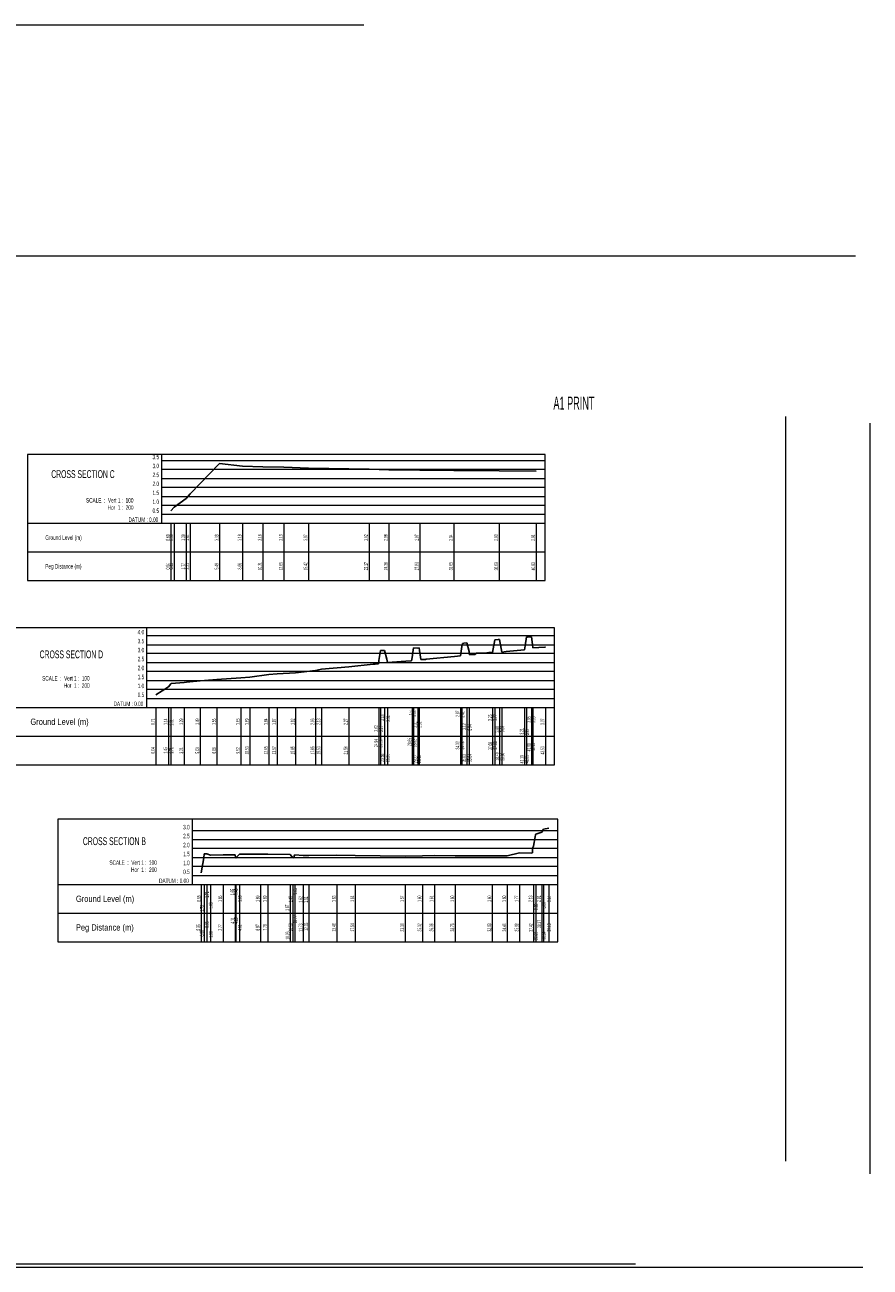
# Model space of a CAD drawing. Extents: x -154 to 271, y -55 to 278.
# Tile 9 of 9: x 44 to 271, y -55 to 278. Entities that reach past the tile are written whole.
import ezdxf
from ezdxf.enums import TextEntityAlignment as Align

# ---------------------------------------------------------------- set-up
doc = ezdxf.new("R2010")
doc.units = 0
for name, color, linetype in [('A1_VPM', 7, 'Continuous'), ('CAD', 7, 'Continuous'), ('GRID', 7, 'Continuous'), ('SECTION B', 7, 'Continuous'), ('SECTION C', 7, 'Continuous'), ('SECTION D', 7, 'Continuous')]:
    doc.layers.add(name, color=color, linetype=linetype)
doc.styles.add('Arial Narrow', font='arial.ttf', dxfattribs={"height": 1})

msp = doc.modelspace()

# ---------------------------------------------------------------- linework, layer by layer
at = {"layer": 'A1_VPM', "color": 7, "lineweight": 18}
for p, q in [((-144.93, 278.18), (135.07, 278.18)), ((248.03, 173.29), (248.03, -26.21)), ((207.88, -53.84), (-72.12, -53.84))]:
    msp.add_line(p, q, dxfattribs=at)
at = {"layer": 'GRID', "color": 7, "lineweight": 9}
for p, q in [((266.76, 216.2), (-135.25, 216.2)), ((270.71, -29.65), (270.71, 171.47)), ((-133.27, -54.65), (268.73, -54.65))]:
    msp.add_line(p, q, dxfattribs=at)
at = {"layer": 'SECTION B', "color": 7, "lineweight": 18}
for p, q in [((53.14, 65.36), (53.14, 32.53)), ((187.01, 65.36), (53.14, 65.36)), ((187.01, 32.53), (187.01, 65.36)), ((53.14, 32.53), (187.01, 32.53))]:
    msp.add_line(p, q, dxfattribs=at)
at = {"layer": 'SECTION B', "color": 3, "lineweight": 18}
for p, q in [((89.14, 47.89), (89.14, 65.36)), ((187.01, 62.29), (89.14, 62.29)), ((89.14, 59.89), (187.01, 59.89)), ((187.01, 57.49), (89.14, 57.49)), ((89.14, 55.09), (187.01, 55.09)), ((187.01, 52.69), (89.14, 52.69)), ((89.14, 50.29), (187.01, 50.29)), ((53.14, 47.89), (91.54, 47.89)), ((89.14, 47.89), (187.01, 47.89)), ((91.54, 47.89), (91.54, 40.21)), ((92.34, 47.89), (92.34, 40.21)), ((92.97, 47.89), (92.97, 40.21)), ((94.01, 47.89), (94.01, 40.21)), ((97.36, 47.89), (97.36, 40.21)), ((100.56, 47.89), (100.56, 40.21)), ((100.76, 47.89), (100.76, 40.21)), ((101.75, 47.89), (101.75, 40.21)), ((107.43, 47.89), (107.43, 40.21)), ((109.36, 47.89), (109.36, 40.21)), ((115.33, 47.89), (115.33, 40.21)), ((116.09, 47.89), (116.09, 40.21)), ((116.55, 47.89), (116.55, 40.21)), ((118.84, 47.89), (118.84, 40.21)), ((120.3, 47.89), (120.3, 40.21)), ((127.85, 47.89), (127.85, 40.21)), ((132.78, 47.89), (132.78, 40.21)), ((146.12, 47.89), (146.12, 40.21)), ((150.76, 47.89), (150.76, 40.21)), ((153.97, 47.89), (153.97, 40.21)), ((159.57, 47.89), (159.57, 40.21)), ((169.49, 47.89), (169.49, 40.21)), ((173.47, 47.89), (173.47, 40.21)), ((176.8, 47.89), (176.8, 40.21)), ((180.51, 47.89), (180.51, 40.21)), ((181.16, 47.89), (181.16, 40.21)), ((182.79, 47.89), (182.79, 40.21)), ((183.2, 47.89), (183.2, 40.21)), ((184.61, 47.89), (184.61, 40.21)), ((53.14, 40.21), (187.01, 40.21)), ((91.54, 40.21), (91.54, 32.53)), ((92.34, 40.21), (92.34, 32.53)), ((92.97, 40.21), (92.97, 32.53)), ((94.01, 40.21), (94.01, 32.53)), ((97.36, 40.21), (97.36, 32.53)), ((100.56, 40.21), (100.56, 32.53)), ((100.76, 40.21), (100.76, 32.53)), ((101.75, 40.21), (101.75, 32.53)), ((107.43, 40.21), (107.43, 32.53)), ((109.36, 40.21), (109.36, 32.53)), ((115.33, 40.21), (115.33, 32.53)), ((116.09, 40.21), (116.09, 32.53)), ((116.55, 40.21), (116.55, 32.53)), ((118.84, 40.21), (118.84, 32.53)), ((120.3, 40.21), (120.3, 32.53)), ((127.85, 40.21), (127.85, 32.53)), ((132.78, 40.21), (132.78, 32.53)), ((146.12, 40.21), (146.12, 32.53)), ((150.76, 40.21), (150.76, 32.53)), ((153.97, 40.21), (153.97, 32.53)), ((159.57, 40.21), (159.57, 32.53)), ((169.49, 40.21), (169.49, 32.53)), ((173.47, 40.21), (173.47, 32.53)), ((176.8, 40.21), (176.8, 32.53)), ((180.51, 40.21), (180.51, 32.53)), ((181.16, 40.21), (181.16, 32.53)), ((182.79, 40.21), (182.79, 32.53)), ((183.2, 40.21), (183.2, 32.53)), ((184.61, 40.21), (184.61, 32.53))]:
    msp.add_line(p, q, dxfattribs=at)
at = {"layer": 'SECTION B', "color": 170, "lineweight": 25}
for p, q in [((180.51, 58.13), (180.96, 60.6)), ((180.96, 60.6), (181.09, 61.19)), ((181.09, 61.19), (181.16, 61.4)), ((181.16, 61.4), (182.79, 61.87)), ((182.79, 61.87), (183.2, 62.66)), ((183.2, 62.66), (184.61, 62.96)), ((180.22, 56.37), (180.28, 57.58)), ((180.28, 57.58), (180.51, 58.13)), ((91.54, 51), (92.21, 55.03)), ((92.21, 55.03), (92.34, 56.06)), ((92.34, 56.06), (92.97, 56.08)), ((92.97, 56.08), (94.01, 55.71)), ((94.01, 55.71), (97.36, 55.79)), ((97.36, 55.79), (100.56, 55.81)), ((100.56, 55.81), (100.66, 55.21)), ((100.66, 55.21), (100.69, 55.09)), ((100.69, 55.09), (100.76, 54.89)), ((100.76, 54.89), (101.48, 55.71)), ((101.48, 55.71), (101.52, 55.77)), ((101.52, 55.77), (101.75, 55.97)), ((101.75, 55.97), (107.43, 55.98)), ((107.43, 55.98), (109.36, 55.98)), ((109.36, 55.98), (115.33, 55.91)), ((115.33, 55.91), (116.09, 55.03)), ((116.09, 55.03), (116.27, 55.08)), ((116.27, 55.08), (116.3, 55.09)), ((116.3, 55.09), (116.53, 55.77)), ((116.53, 55.77), (116.55, 55.8)), ((116.55, 55.8), (118.84, 55.66)), ((118.84, 55.66), (120.3, 55.63)), ((120.3, 55.63), (127.85, 55.73)), ((127.85, 55.73), (132.78, 55.63)), ((132.78, 55.63), (146.12, 55.44)), ((146.12, 55.44), (150.76, 55.55)), ((150.76, 55.55), (153.97, 55.62)), ((153.97, 55.62), (159.57, 55.55)), ((159.57, 55.55), (169.49, 55.56)), ((169.49, 55.56), (173.47, 55.57)), ((173.47, 55.57), (176.8, 56.37)), ((176.8, 56.37), (179.94, 56.29)), ((179.94, 56.29), (180.22, 56.37))]:
    msp.add_line(p, q, dxfattribs=at)
at = {"layer": 'SECTION C', "color": 7, "lineweight": 18}
for p, q in [((44.94, 163.05), (44.94, 129.29)), ((183.63, 163.05), (44.94, 163.05)), ((183.63, 129.29), (183.63, 163.05)), ((44.94, 129.29), (183.63, 129.29))]:
    msp.add_line(p, q, dxfattribs=at)
at = {"layer": 'SECTION C', "color": 3, "lineweight": 18}
for p, q in [((80.94, 144.65), (80.94, 163.05)), ((80.94, 161.45), (183.63, 161.45)), ((183.63, 159.05), (80.94, 159.05)), ((80.94, 156.65), (183.63, 156.65)), ((183.63, 154.25), (80.94, 154.25)), ((80.94, 151.85), (183.63, 151.85)), ((183.63, 149.45), (80.94, 149.45)), ((80.94, 147.05), (183.63, 147.05)), ((44.94, 144.65), (83.34, 144.65)), ((80.94, 144.65), (183.63, 144.65)), ((83.34, 144.65), (83.34, 136.97)), ((84.27, 144.65), (84.27, 136.97)), ((87.49, 144.65), (87.49, 136.97)), ((88.56, 144.65), (88.56, 136.97)), ((96.42, 144.65), (96.42, 136.97)), ((102.6, 144.65), (102.6, 136.97)), ((107.98, 144.65), (107.98, 136.97)), ((113.62, 144.65), (113.62, 136.97)), ((120.24, 144.65), (120.24, 136.97)), ((136.46, 144.65), (136.46, 136.97)), ((141.75, 144.65), (141.75, 136.97)), ((150.03, 144.65), (150.03, 136.97)), ((159.2, 144.65), (159.2, 136.97)), ((171.31, 144.65), (171.31, 136.97)), ((181.23, 144.65), (181.23, 136.97)), ((44.94, 136.97), (183.63, 136.97)), ((83.34, 136.97), (83.34, 129.29)), ((84.27, 136.97), (84.27, 129.29)), ((87.49, 136.97), (87.49, 129.29)), ((88.56, 136.97), (88.56, 129.29)), ((96.42, 136.97), (96.42, 129.29)), ((102.6, 136.97), (102.6, 129.29)), ((107.98, 136.97), (107.98, 129.29)), ((113.62, 136.97), (113.62, 129.29)), ((120.24, 136.97), (120.24, 129.29)), ((136.46, 136.97), (136.46, 129.29)), ((141.75, 136.97), (141.75, 129.29)), ((150.03, 136.97), (150.03, 129.29)), ((159.2, 136.97), (159.2, 129.29)), ((171.31, 136.97), (171.31, 129.29)), ((181.23, 136.97), (181.23, 129.29))]:
    msp.add_line(p, q, dxfattribs=at)
at = {"layer": 'SECTION C', "color": 170, "lineweight": 25}
for p, q in [((88.56, 152.52), (96.42, 160.65)), ((96.42, 160.65), (96.45, 160.64)), ((96.45, 160.64), (102.6, 159.98)), ((102.6, 159.98), (107.98, 159.8)), ((107.98, 159.8), (113.62, 159.67)), ((113.62, 159.67), (120.24, 159.38)), ((120.24, 159.38), (136.46, 159.14)), ((136.46, 159.14), (141.75, 158.97)), ((141.75, 158.97), (150.03, 158.91)), ((150.03, 158.91), (159.2, 158.78)), ((159.2, 158.78), (171.31, 158.71)), ((171.31, 158.71), (181.23, 158.61)), ((84.27, 148.95), (87.49, 151.32)), ((87.49, 151.32), (88.56, 152.52)), ((83.34, 147.94), (84.27, 148.95))]:
    msp.add_line(p, q, dxfattribs=at)
at = {"layer": 'SECTION D', "color": 7, "lineweight": 18}
for p, q in [((186.13, 116.66), (40.95, 116.66)), ((186.13, 79.96), (186.13, 116.66)), ((40.95, 79.96), (186.13, 79.96))]:
    msp.add_line(p, q, dxfattribs=at)
at = {"layer": 'SECTION D', "color": 3, "lineweight": 18}
for p, q in [((76.95, 95.32), (76.95, 116.66)), ((186.13, 114.52), (76.95, 114.52)), ((76.95, 112.12), (186.13, 112.12)), ((186.13, 109.72), (76.95, 109.72)), ((76.95, 107.32), (186.13, 107.32)), ((186.13, 104.92), (76.95, 104.92)), ((76.95, 102.52), (186.13, 102.52)), ((186.13, 100.12), (76.95, 100.12)), ((76.95, 97.72), (186.13, 97.72)), ((40.95, 95.32), (79.35, 95.32)), ((76.95, 95.32), (186.13, 95.32)), ((79.35, 95.32), (79.35, 87.64)), ((82.75, 95.32), (82.75, 87.64)), ((83.37, 95.32), (83.37, 87.64)), ((86.97, 95.32), (86.97, 87.64)), ((91.27, 95.32), (91.27, 87.64)), ((95.72, 95.32), (95.72, 87.64)), ((102.12, 95.32), (102.12, 87.64)), ((104.53, 95.32), (104.53, 87.64)), ((109.62, 95.32), (109.62, 87.64)), ((111.82, 95.32), (111.82, 87.64)), ((116.81, 95.32), (116.81, 87.64)), ((122.11, 95.32), (122.11, 87.64)), ((123.73, 95.32), (123.73, 87.64)), ((131.01, 95.32), (131.01, 87.64)), ((139.11, 95.32), (139.11, 87.64)), ((139.5, 95.32), (139.5, 87.64)), ((140.64, 95.32), (140.64, 87.64)), ((141.44, 95.32), (141.44, 87.64)), ((148.04, 95.32), (148.04, 87.64)), ((148.42, 95.32), (148.42, 87.64)), ((149.51, 95.32), (149.51, 87.64)), ((149.86, 95.32), (149.86, 87.64)), ((160.94, 95.32), (160.94, 87.64)), ((161.32, 95.32), (161.32, 87.64)), ((162.68, 95.32), (162.68, 87.64)), ((163.25, 95.32), (163.25, 87.64)), ((169.58, 95.32), (169.58, 87.64)), ((170.17, 95.32), (170.17, 87.64)), ((171.42, 95.32), (171.42, 87.64)), ((172.04, 95.32), (172.04, 87.64)), ((178.12, 95.32), (178.12, 87.64)), ((178.65, 95.32), (178.65, 87.64)), ((180.02, 95.32), (180.02, 87.64)), ((180.35, 95.32), (180.35, 87.64)), ((183.73, 95.32), (183.73, 87.64)), ((40.95, 87.64), (186.13, 87.64)), ((79.35, 87.64), (79.35, 79.96)), ((82.75, 87.64), (82.75, 79.96)), ((83.37, 87.64), (83.37, 79.96)), ((86.97, 87.64), (86.97, 79.96)), ((91.27, 87.64), (91.27, 79.96)), ((95.72, 87.64), (95.72, 79.96)), ((102.12, 87.64), (102.12, 79.96)), ((104.53, 87.64), (104.53, 79.96)), ((109.62, 87.64), (109.62, 79.96)), ((111.82, 87.64), (111.82, 79.96)), ((116.81, 87.64), (116.81, 79.96)), ((122.11, 87.64), (122.11, 79.96)), ((123.73, 87.64), (123.73, 79.96)), ((131.01, 87.64), (131.01, 79.96)), ((139.11, 87.64), (139.11, 79.96)), ((139.5, 87.64), (139.5, 79.96)), ((140.64, 87.64), (140.64, 79.96)), ((141.44, 87.64), (141.44, 79.96)), ((148.04, 87.64), (148.04, 79.96)), ((148.42, 87.64), (148.42, 79.96)), ((149.51, 87.64), (149.51, 79.96)), ((149.86, 87.64), (149.86, 79.96)), ((160.94, 87.64), (160.94, 79.96)), ((161.32, 87.64), (161.32, 79.96)), ((162.68, 87.64), (162.68, 79.96)), ((163.25, 87.64), (163.25, 79.96)), ((169.58, 87.64), (169.58, 79.96)), ((170.17, 87.64), (170.17, 79.96)), ((171.42, 87.64), (171.42, 79.96)), ((172.04, 87.64), (172.04, 79.96)), ((178.12, 87.64), (178.12, 79.96)), ((178.65, 87.64), (178.65, 79.96)), ((180.02, 87.64), (180.02, 79.96)), ((180.35, 87.64), (180.35, 79.96)), ((183.73, 87.64), (183.73, 79.96))]:
    msp.add_line(p, q, dxfattribs=at)
at = {"layer": 'SECTION D', "color": 170, "lineweight": 25}
for p, q in [((169.7, 110.97), (170.17, 113.42)), ((170.17, 113.42), (171.04, 113.5)), ((171.04, 113.5), (171.42, 113.54)), ((171.42, 113.54), (171.85, 111.08)), ((178.27, 111.8), (178.65, 114.19)), ((178.65, 114.19), (179.04, 114.16)), ((179.04, 114.16), (180.02, 114.26)), ((180.02, 114.26), (180.22, 112.13)), ((139.11, 107.88), (139.5, 110.52)), ((139.5, 110.52), (139.82, 110.55)), ((139.82, 110.55), (140.64, 110.57)), ((140.64, 110.57), (141.25, 108.21)), ((148.04, 108.67), (148.42, 111.27)), ((148.42, 111.27), (149.51, 111.22)), ((149.51, 111.22), (149.86, 111.26)), ((149.86, 111.26), (150.02, 110.52)), ((150.02, 110.52), (150.31, 108.16)), ((160.94, 109.1), (161.32, 111.66)), ((161.32, 111.66), (161.51, 112.48)), ((161.51, 112.48), (161.83, 112.5)), ((161.83, 112.5), (162.68, 112.58)), ((162.68, 112.58), (163.25, 110.29)), ((163.25, 110.29), (163.35, 109.41)), ((165.12, 109.79), (165.15, 109.84)), ((165.15, 109.84), (165.88, 109.88)), ((165.88, 109.88), (167.7, 109.87)), ((167.7, 109.87), (168.03, 109.98)), ((168.03, 109.98), (168.5, 109.98)), ((168.5, 109.98), (168.6, 109.99)), ((168.6, 109.99), (168.83, 110)), ((168.83, 110), (169.58, 110.04)), ((169.58, 110.04), (169.7, 110.97)), ((171.85, 111.08), (172.04, 110.14)), ((172.04, 110.14), (173.24, 110.29)), ((173.24, 110.29), (175.15, 110.46)), ((175.15, 110.46), (178.12, 110.74)), ((178.12, 110.74), (178.27, 111.8)), ((180.22, 112.13), (180.35, 111.28)), ((180.35, 111.28), (183.6, 111.49)), ((183.6, 111.49), (183.73, 111.5)), ((131.01, 106.19), (137.54, 106.87)), ((137.54, 106.87), (137.87, 106.86)), ((137.87, 106.86), (138.11, 106.94)), ((138.11, 106.94), (138.97, 106.96)), ((138.97, 106.96), (139.11, 107.88)), ((141.25, 108.21), (141.44, 107.37)), ((141.44, 107.37), (146.31, 107.69)), ((146.31, 107.69), (147.88, 107.81)), ((147.88, 107.81), (148.04, 108.67)), ((150.31, 108.16), (151.56, 108.19)), ((151.56, 108.19), (151.76, 108.24)), ((151.76, 108.24), (159.33, 108.92)), ((159.33, 108.92), (160.94, 109.1)), ((163.35, 109.41), (163.97, 109.48)), ((163.97, 109.48), (164.91, 109.49)), ((164.91, 109.49), (164.93, 109.54)), ((164.93, 109.54), (164.98, 109.6)), ((164.98, 109.6), (165.12, 109.79)), ((95.72, 102.82), (102.12, 103.26)), ((102.12, 103.26), (104.53, 103.42)), ((104.53, 103.42), (109.62, 104.15)), ((109.62, 104.15), (111.82, 104.29)), ((111.82, 104.29), (116.81, 104.55)), ((116.81, 104.55), (122.11, 105.2)), ((122.11, 105.2), (123.73, 105.54)), ((123.73, 105.54), (131.01, 106.19)), ((79.35, 98.71), (82.75, 100.8)), ((82.75, 100.8), (82.77, 100.79)), ((82.77, 100.79), (83.37, 101.61)), ((83.37, 101.61), (83.47, 101.71)), ((83.47, 101.71), (86.97, 102.01)), ((86.97, 102.01), (87.57, 102.06)), ((87.57, 102.06), (91.27, 102.45)), ((91.27, 102.45), (95.72, 102.82))]:
    msp.add_line(p, q, dxfattribs=at)

# ---------------------------------------------------------------- texts
at = {"layer": 'A1_VPM', "color": 7, "style": 'Arial Narrow', "width": 0.5}
msp.add_text('A1 PRINT', height=3.5, dxfattribs=at).set_placement((185.86, 174.03), align=Align.BOTTOM_LEFT)
at = {"layer": 'CAD', "color": 7, "style": 'Arial Narrow', "width": 0.5}
msp.add_text('CROSS SECTION C', height=2.1, dxfattribs=at).set_placement((59.83, 156.14), align=Align.BOTTOM_CENTER)
at = {"layer": 'SECTION B', "color": 7, "style": 'Arial Narrow', "width": 0.6}
for s, p in [('3.0', (88.42, 62.29)), ('2.5', (88.42, 59.89)), ('2.0', (88.42, 57.49)), ('1.5', (88.42, 55.09)), ('SCALE  :  Vert 1 :  100', (79.62, 52.79)), ('1.0', (88.42, 52.69)), ('            Hor  1 :  200', (79.62, 50.87)), ('0.5', (88.42, 50.29)), ('DATUM : 0.00', (88.18, 47.89))]:
    msp.add_text(s, height=1.2, dxfattribs=at).set_placement(p, align=Align.BOTTOM_RIGHT)
at = {"layer": 'SECTION B', "color": 7, "style": 'Arial Narrow', "width": 0.5}
msp.add_text('CROSS SECTION B', height=2.1, dxfattribs=at).set_placement((68.25, 59.48), align=Align.MIDDLE)
for s, p in [('1.65', (117.46, 46.03)), ('0.65', (91.65, 44.1)), ('1.71', (93.86, 45.17)), ('1.65', (97.36, 44.05)), ('1.65', (100.65, 45.88)), ('1.46', (101.65, 45.92)), ('1.68', (102.64, 44.08)), ('1.69', (107.43, 44.05)), ('1.69', (109.36, 44.05)), ('1.49', (116.2, 43.92)), ('1.62', (118.92, 43.9)), ('1.61', (120.38, 43.84)), ('1.63', (127.85, 44.05)), ('1.61', (132.78, 44.05)), ('1.57', (146.12, 44.05)), ('1.60', (150.76, 44.05)), ('1.61', (153.97, 44.05)), ('1.60', (159.57, 44.05)), ('1.60', (169.49, 44.05)), ('1.60', (173.47, 44.05)), ('1.77', (176.8, 44.05)), ('2.13', (180.51, 44.05)), ('2.91', (182.79, 44.05)), ('3.14', (185.54, 43.99)), ('1.70', (92.51, 41.49)), ('1.63', (94.86, 42.26)), ('1.67', (115.37, 41.64)), ('2.82', (182.03, 41.9)), ('3.08', (184.07, 42.3)), ('0.35', (91.54, 36.37)), ('0.95', (93.82, 37.14)), ('2.77', (97.36, 36.37)), ('4.11', (100.69, 38.23)), ('4.19', (101.62, 38.2)), ('4.61', (102.67, 36.3)), ('6.97', (107.43, 36.37)), ('7.78', (109.36, 36.37)), ('10.58', (116.24, 36.41)), ('10.77', (117.48, 38.54)), ('11.73', (118.94, 36.32)), ('12.33', (120.41, 36.56)), ('15.48', (127.85, 36.37)), ('17.54', (132.78, 36.37)), ('23.09', (146.12, 36.37)), ('25.02', (150.76, 36.37)), ('26.36', (153.97, 36.37)), ('28.70', (159.57, 36.37)), ('32.83', (169.49, 36.37)), ('34.49', (173.47, 36.37)), ('35.88', (176.8, 36.37)), ('37.42', (180.62, 36.34)), ('38.37', (182.86, 37.29)), ('39.13', (185.49, 36.36)), ('0.68', (92.44, 34.81)), ('1.38', (94.88, 34.46)), ('10.26', (115.42, 34.17)), ('37.69', (182.03, 34.05)), ('38.54', (184.07, 34.19))]:
    msp.add_text(s, height=1, rotation=90, dxfattribs=at).set_placement(p, align=Align.BOTTOM_CENTER)
at = {"layer": 'SECTION B', "color": 7, "style": 'Arial Narrow', "width": 0.714286}
for s, p in [('Ground Level (m)', (57.94, 44.05)), ('Peg Distance (m)', (57.94, 36.37))]:
    msp.add_text(s, height=1.68, dxfattribs=at).set_placement(p, align=Align.MIDDLE_LEFT)
at = {"layer": 'SECTION C', "color": 7, "style": 'Arial Narrow', "width": 0.6}
for s, p in [('3.5', (80.22, 161.45)), ('3.0', (80.22, 159.05)), ('2.5', (80.22, 156.65)), ('2.0', (80.22, 154.25)), ('1.5', (80.22, 151.85)), ('SCALE  :  Vert 1 :  100', (73.36, 149.83)), ('1.0', (80.22, 149.45)), ('            Hor  1 :  200', (73.36, 147.91)), ('0.5', (80.22, 147.05)), ('DATUM : 0.00', (79.98, 144.65))]:
    msp.add_text(s, height=1.2, dxfattribs=at).set_placement(p, align=Align.BOTTOM_RIGHT)
for s, p in [('Ground Level (m)', (49.74, 140.81)), ('Peg Distance (m)', (49.74, 133.13))]:
    msp.add_text(s, height=1.2, dxfattribs=at).set_placement(p, align=Align.MIDDLE_LEFT)
at = {"layer": 'SECTION C', "color": 7, "style": 'Arial Narrow', "width": 0.5}
for s, p in [('0.69', (83.34, 140.81)), ('0.90', (84.27, 140.81)), ('1.39', (87.49, 140.81)), ('1.64', (88.56, 140.81)), ('3.33', (96.45, 140.81)), ('3.19', (102.6, 140.81)), ('3.16', (107.98, 140.81)), ('3.13', (113.62, 140.81)), ('3.07', (120.24, 140.81)), ('3.02', (136.46, 140.81)), ('2.98', (141.75, 140.81)), ('2.97', (150.03, 140.81)), ('2.94', (159.2, 140.81)), ('2.93', (171.31, 140.81)), ('2.91', (181.23, 140.81)), ('0.04', (83.34, 133.13)), ('0.43', (84.27, 133.13)), ('1.77', (87.49, 133.13)), ('2.21', (88.56, 133.13)), ('5.49', (96.42, 133.13)), ('8.06', (102.6, 133.13)), ('10.31', (107.98, 133.13)), ('12.66', (113.62, 133.13)), ('15.42', (120.24, 133.13)), ('22.17', (136.46, 133.13)), ('24.38', (141.75, 133.13)), ('27.83', (150.03, 133.13)), ('31.65', (159.2, 133.13)), ('36.69', (171.31, 133.13)), ('40.83', (181.23, 133.13))]:
    msp.add_text(s, height=1, rotation=90, dxfattribs=at).set_placement(p, align=Align.BOTTOM_CENTER)
at = {"layer": 'SECTION D', "color": 7, "style": 'Arial Narrow', "width": 0.6}
for s, p in [('4.0', (76.23, 114.52)), ('3.5', (76.23, 112.12)), ('3.0', (76.23, 109.72)), ('2.5', (76.23, 107.32)), ('2.0', (76.23, 104.92)), ('SCALE  :  Vert 1 :  100', (61.62, 102.15)), ('1.5', (76.23, 102.52)), ('            Hor  1 :  200', (61.62, 100.23)), ('1.0', (76.23, 100.12)), ('DATUM : 0.00', (75.99, 95.32)), ('0.5', (76.23, 97.72))]:
    msp.add_text(s, height=1.2, dxfattribs=at).set_placement(p, align=Align.BOTTOM_RIGHT)
at = {"layer": 'SECTION D', "color": 7, "style": 'Arial Narrow', "width": 0.5}
msp.add_text('CROSS SECTION D', height=2.1, dxfattribs=at).set_placement((56.73, 109.53), align=Align.MIDDLE)
for s, height, p in [('2.78', 0.7, (148.13, 93.85)), ('3.32', 1, (149.28, 93.71)), ('2.87', 1, (160.99, 93.61)), ('3.41', 1, (162.32, 93.45)), ('3.77', 1, (171.05, 92.62)), ('0.71', 1, (79.35, 91.48)), ('1.14', 1, (82.75, 91.48)), ('1.31', 1, (84.33, 91.3)), ('1.39', 1, (86.97, 91.48)), ('1.49', 1, (91.27, 91.48)), ('1.56', 1, (95.72, 91.48)), ('1.65', 1, (102.12, 91.48)), ('1.69', 1, (104.53, 91.48)), ('1.84', 1, (109.62, 91.48)), ('1.87', 1, (111.82, 91.48)), ('1.92', 1, (116.81, 91.48)), ('2.06', 1, (122.11, 91.48)), ('2.13', 1, (123.73, 91.48)), ('2.27', 1, (131.01, 91.48)), ('2.62', 1, (139.15, 89.7)), ('3.17', 1, (140.5, 89.55)), ('3.18', 1, (140.8, 92.55)), ('2.51', 1, (142.4, 92.35)), ('3.31', 1, (149.66, 90.7)), ('3.32', 1, (150.82, 90.7)), ('3.12', 1, (162.75, 90.19)), ('2.94', 1, (164.22, 89.95)), ('3.26', 1, (169.68, 92.56)), ('3.80', 1, (171.58, 89.46)), ('3.09', 1, (172.98, 89.53)), ('3.95', 1, (180.08, 92.08)), ('3.33', 1, (181.31, 92.02)), ('3.37', 1, (183.73, 91.48)), ('24.94', 1, (139.15, 85.78)), ('28.66', 1, (148.12, 86.06)), ('28.82', 1, (149.43, 85.76)), ('3.21', 1, (178.15, 88.89)), ('3.93', 1, (179.58, 88.69)), ('0.04', 1, (79.35, 83.8)), ('1.45', 1, (82.75, 83.8)), ('1.71', 1, (84.3, 83.8)), ('3.21', 1, (86.97, 83.8)), ('5.00', 1, (91.27, 83.8)), ('6.86', 1, (95.72, 83.8)), ('9.52', 1, (102.12, 83.8)), ('10.53', 1, (104.53, 83.8)), ('12.65', 1, (109.62, 83.8)), ('13.57', 1, (111.82, 83.8)), ('15.65', 1, (116.81, 83.8)), ('17.85', 1, (122.11, 83.8)), ('18.53', 1, (123.73, 83.8)), ('21.56', 1, (131.01, 83.8)), ('25.10', 1, (140.36, 85.67)), ('34.03', 1, (160.96, 85.13)), ('34.19', 1, (162.25, 85.13)), ('37.68', 1, (169.71, 85)), ('37.88', 1, (171.07, 85.1)), ('41.98', 1, (180.15, 84.63)), ('42.12', 1, (181.25, 84.76)), ('43.53', 1, (183.73, 83.8)), ('25.58', 1, (140.8, 81.83)), ('25.91', 1, (142.3, 81.79)), ('29.27', 1, (149.68, 81.47)), ('29.42', 1, (150.7, 81.49)), ('35.00', 1, (162.75, 81.7)), ('35.04', 1, (164.22, 81.77)), ('38.40', 1, (171.55, 82.2)), ('38.66', 1, (173, 82.09)), ('41.19', 1, (178.22, 81.41)), ('41.25', 1, (179.55, 81.47))]:
    msp.add_text(s, height=height, rotation=90, dxfattribs=at).set_placement(p, align=Align.BOTTOM_CENTER)
at = {"layer": 'SECTION D', "color": 7, "style": 'Arial Narrow', "width": 0.714286}
msp.add_text('Ground Level (m)', height=1.68, dxfattribs=at).set_placement((45.75, 91.48), align=Align.MIDDLE_LEFT)

doc.saveas('drawing.dxf')
